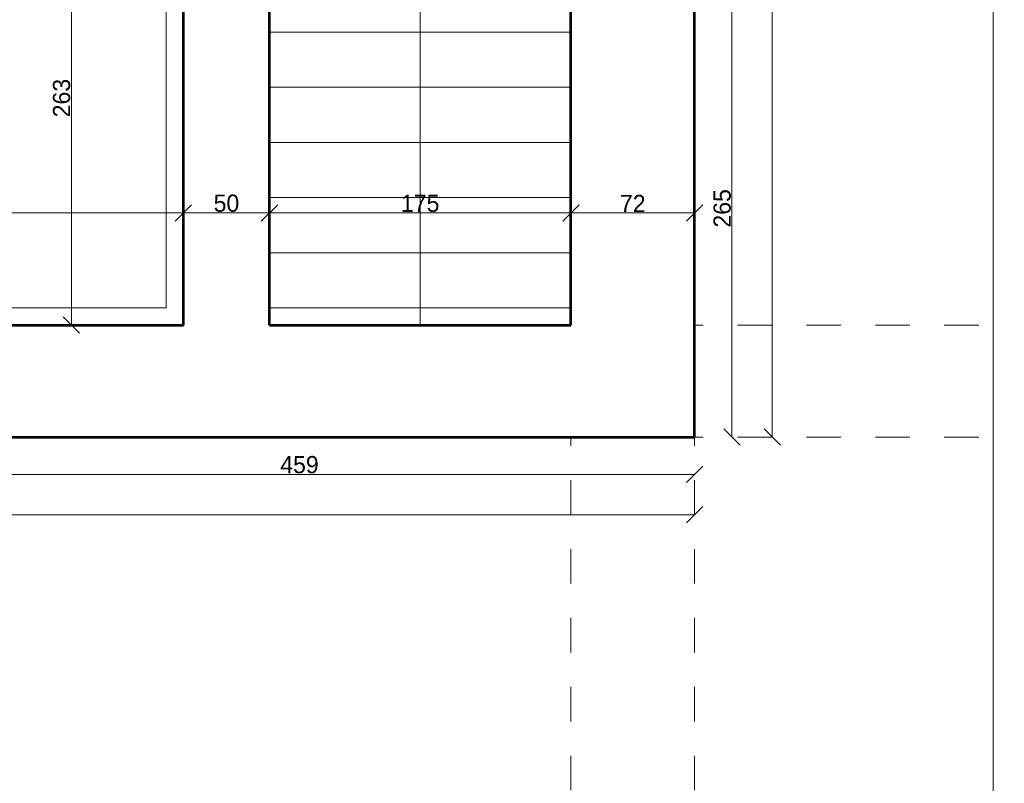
# Model space of a CAD drawing. Header units: inches. Extents: x -21887 to 84279, y -131485 to 67836.
# Tile 131 of 256: x 60930 to 66647, y -36119 to -31687. Entities that reach past the tile are written whole.
import ezdxf

# ---------------------------------------------------------------- set-up
doc = ezdxf.new("R2010")
doc.units = ezdxf.units.IN
doc.header["$MEASUREMENT"] = 0
doc.linetypes.add('Dashed', pattern=[400, 200, -200])
doc.layers.get('0').update_dxf_attribs({"lineweight": 13})
doc.layers.get('Defpoints').update_dxf_attribs({"lineweight": 13})
for name, color, linetype, lineweight in [('AI_MURY', 7, 'Continuous', 53), ('Dimensioning', 7, 'Continuous', 13), ('DRZWI', 7, 'Continuous', 13), ('PODCIAGI', 7, 'Continuous', 13), ('schodzy', 7, 'Continuous', 13)]:
    doc.layers.add(name, color=color, linetype=linetype, lineweight=lineweight)
doc.styles.add('GENERATED_STYLE_7', font='txt')
doc.styles.add('Style-Courier New', font='txt')
doc.dimstyles.new('Dimstyle_4', dxfattribs={"dimtxt": 100, "dimasz": 95, "dimexe": 0, "dimexo": 0, "dimgap": 0.09, "dimtad": 1, "dimdec": 0, "dimlfac": 0.1, "dimzin": 0, "dimdsep": 46, "dimlunit": 5, "dimtxsty": 'GENERATED_STYLE_7', "dimblk": 'ARROWHEAD_6', "dimcen": 0.09, "dimclrd": 161, "dimclre": 161, "dimclrt": 7, "dimadec": 0, "dimazin": 0, "dimtfac": 1, "dimtdec": 0, "dimtmove": 0, "dimatfit": 3, "dimfxl": 0, "dimtolj": 1, "dimtzin": 0, "dimarcsym": 0})
doc.dimstyles.new('Dimstyle_5', dxfattribs={"dimtxt": 100, "dimasz": 95, "dimexe": 0.18, "dimexo": 0, "dimgap": 0.09, "dimtad": 1, "dimtih": 1, "dimtoh": 1, "dimdec": 0, "dimlfac": 0.1, "dimzin": 0, "dimdsep": 46, "dimlunit": 5, "dimtxsty": 'GENERATED_STYLE_7', "dimblk": 'ARROWHEAD_6', "dimcen": 0.09, "dimclrd": 161, "dimclre": 161, "dimclrt": 7, "dimadec": 0, "dimazin": 0, "dimtfac": 1, "dimtdec": 0, "dimtmove": 0, "dimatfit": 3, "dimfxl": 0, "dimtolj": 1, "dimtzin": 0, "dimarcsym": 0})

# ---------------------------------------------------------------- blocks, each defined once
blk = doc.blocks.new('ARROWHEAD_6')
at = {"color": 0, "linetype": 'Continuous'}
for p, q in [((0, 0), (-1, 0)), ((-0.5, -0.5), (0.5, 0.5))]:
    blk.add_line(p, q, dxfattribs=at)
blk = doc.blocks.new('*U996')
at = {"layer": 'Defpoints', "color": 0, "linetype": 'Continuous'}
for p in [(64848.4, -33729.1), (60260.5, -33944.4), (64848.4, -34326.1)]:
    blk.add_point(p, dxfattribs=at)
at = {"layer": 'Dimensioning', "color": 161, "linetype": 'Continuous', "lineweight": -2}
for p, q in [((60260.5, -34326), (60260.5, -34326.3)), ((60355.5, -34326.1), (64753.4, -34326.1)), ((64848.4, -34326), (64848.4, -34326.3))]:
    blk.add_line(p, q, dxfattribs=at)
at = {"layer": 'Dimensioning', "color": 161, "linetype": 'Continuous', "lineweight": -2, "xscale": 95, "yscale": 95, "zscale": 95, "rotation": 180}
blk.add_blockref('ARROWHEAD_6', (60260.5, -34326.1), dxfattribs=at)
at = {"layer": 'Dimensioning', "color": 161, "linetype": 'Continuous', "lineweight": -2, "xscale": 95, "yscale": 95, "zscale": 95}
blk.add_blockref('ARROWHEAD_6', (64848.4, -34326.1), dxfattribs=at)
at = {"layer": 'Dimensioning', "color": 7, "linetype": 'Continuous', "insert": (62554.5, -34269.9), "char_height": 100, "attachment_point": 5, "style": 'GENERATED_STYLE_7'}
blk.add_mtext('459', dxfattribs=at)
blk = doc.blocks.new('*D1865')
at = {"layer": 'Defpoints'}
for p in [(64848.4, -33729.1), (60260.5, -33944.4), (62554.5, -34326.1), (64848.4, -34326.1)]:
    blk.add_point(p, dxfattribs=at)
at = {"layer": 'Dimensioning', "color": 161, "linetype": 'Continuous'}
blk.add_blockref('*U996', (0, 0), dxfattribs=at)
blk = doc.blocks.new('*U324')
at = {"layer": 'Defpoints', "color": 0, "linetype": 'Continuous'}
for p in [(66582.8, -14909.3), (67300.5, -14909.3), (67300.5, -36559.3)]:
    blk.add_point(p, dxfattribs=at)
at = {"layer": 'Dimensioning', "color": 161, "linetype": 'Continuous', "lineweight": -2}
for p, q in [((66583, -14909.3), (66582.8, -14909.3)), ((66582.8, -36464.3), (66582.8, -15004.3)), ((66583, -36559.3), (66582.8, -36559.3))]:
    blk.add_line(p, q, dxfattribs=at)
at = {"layer": 'Dimensioning', "color": 161, "linetype": 'Continuous', "lineweight": -2, "xscale": 95, "yscale": 95, "zscale": 95}
for p, rotation in [((66582.8, -14909.3), 90), ((66582.8, -36559.3), 270)]:
    blk.add_blockref('ARROWHEAD_6', p, dxfattribs=dict(at, rotation=rotation))
at = {"layer": 'Dimensioning', "color": 7, "linetype": 'Continuous', "insert": (66526.5, -25734.3), "char_height": 100, "attachment_point": 5, "rotation": 90, "style": 'GENERATED_STYLE_7'}
blk.add_mtext('2165', dxfattribs=at)
blk = doc.blocks.new('*D2265')
at = {"layer": 'Defpoints'}
for p in [(66582.8, -14909.3), (67300.5, -14909.3), (66582.8, -25734.3), (67300.5, -36559.3)]:
    blk.add_point(p, dxfattribs=at)
at = {"layer": 'Dimensioning', "color": 161, "linetype": 'Continuous'}
blk.add_blockref('*U324', (0, 0), dxfattribs=at)
blk = doc.blocks.new('*U1229')
at = {"layer": 'Defpoints', "color": 0, "linetype": 'Continuous'}
for p in [(56480.5, -34109.3), (64848.4, -34109.3), (64848.4, -34560.1)]:
    blk.add_point(p, dxfattribs=at)
at = {"layer": 'Dimensioning', "color": 161, "linetype": 'Continuous', "lineweight": -2}
for p, q in [((56480.5, -34559.9), (56480.5, -34560.3)), ((56575.5, -34560.1), (64753.4, -34560.1)), ((64848.4, -34559.9), (64848.4, -34560.3))]:
    blk.add_line(p, q, dxfattribs=at)
at = {"layer": 'Dimensioning', "color": 161, "linetype": 'Continuous', "lineweight": -2, "xscale": 95, "yscale": 95, "zscale": 95, "rotation": 180}
blk.add_blockref('ARROWHEAD_6', (56480.5, -34560.1), dxfattribs=at)
at = {"layer": 'Dimensioning', "color": 161, "linetype": 'Continuous', "lineweight": -2, "xscale": 95, "yscale": 95, "zscale": 95}
blk.add_blockref('ARROWHEAD_6', (64848.4, -34560.1), dxfattribs=at)
at = {"layer": 'Dimensioning', "color": 7, "linetype": 'Continuous', "insert": (60664.5, -34503.8), "char_height": 100, "attachment_point": 5, "style": 'GENERATED_STYLE_7'}
blk.add_mtext('837', dxfattribs=at)
blk = doc.blocks.new('*D2361')
at = {"layer": 'Defpoints'}
for p in [(56480.5, -34109.3), (64848.4, -34109.3), (60664.5, -34560.1), (64848.4, -34560.1)]:
    blk.add_point(p, dxfattribs=at)
at = {"layer": 'Dimensioning', "color": 161, "linetype": 'Continuous'}
blk.add_blockref('*U1229', (0, 0), dxfattribs=at)
blk = doc.blocks.new('*U369')
at = {"layer": 'Defpoints', "color": 0, "linetype": 'Continuous'}
for p in [(64848.4, -17509.3), (65299.2, -17509.3), (64848.4, -34109.3)]:
    blk.add_point(p, dxfattribs=at)
at = {"layer": 'Dimensioning', "color": 161, "linetype": 'Continuous', "lineweight": -2}
for p, q in [((65299, -17509.3), (65299.2, -17509.3)), ((65299.2, -34014.3), (65299.2, -17604.3)), ((65299, -34109.3), (65299.2, -34109.3))]:
    blk.add_line(p, q, dxfattribs=at)
at = {"layer": 'Dimensioning', "color": 161, "linetype": 'Continuous', "lineweight": -2, "xscale": 95, "yscale": 95, "zscale": 95}
for p, rotation in [((65299.2, -17509.3), 90), ((65299.2, -34109.3), 270)]:
    blk.add_blockref('ARROWHEAD_6', p, dxfattribs=dict(at, rotation=rotation))
at = {"layer": 'Dimensioning', "color": 7, "linetype": 'Continuous', "insert": (65242.9, -25809.3), "char_height": 100, "attachment_point": 5, "rotation": 90, "style": 'GENERATED_STYLE_7'}
blk.add_mtext('1660', dxfattribs=at)
blk = doc.blocks.new('*D2362')
at = {"layer": 'Defpoints'}
for p in [(64848.4, -17509.3), (65299.2, -17509.3), (65299.2, -25809.3), (64848.4, -34109.3)]:
    blk.add_point(p, dxfattribs=at)
at = {"layer": 'Dimensioning', "color": 161, "linetype": 'Continuous'}
blk.add_blockref('*U369', (0, 0), dxfattribs=at)
blk = doc.blocks.new('*U1243')
at = {"layer": 'Defpoints', "color": 0, "linetype": 'Continuous'}
for p in [(61880.5, -32808.7), (61880.5, -33459.3), (59510.5, -33624.3)]:
    blk.add_point(p, dxfattribs=at)
at = {"layer": 'Dimensioning', "color": 161, "linetype": 'Continuous', "lineweight": -2}
for p, q in [((59510.5, -32808.9), (59510.5, -32808.5)), ((59605.5, -32808.7), (61785.5, -32808.7)), ((61880.5, -32808.9), (61880.5, -32808.5))]:
    blk.add_line(p, q, dxfattribs=at)
at = {"layer": 'Dimensioning', "color": 161, "linetype": 'Continuous', "lineweight": -2, "xscale": 95, "yscale": 95, "zscale": 95, "rotation": 180}
blk.add_blockref('ARROWHEAD_6', (59510.5, -32808.7), dxfattribs=at)
at = {"layer": 'Dimensioning', "color": 161, "linetype": 'Continuous', "lineweight": -2, "xscale": 95, "yscale": 95, "zscale": 95}
blk.add_blockref('ARROWHEAD_6', (61880.5, -32808.7), dxfattribs=at)
at = {"layer": 'Dimensioning', "color": 7, "linetype": 'Continuous', "insert": (60695.5, -32752.4), "char_height": 100, "attachment_point": 5, "style": 'GENERATED_STYLE_7'}
blk.add_mtext('237', dxfattribs=at)
blk = doc.blocks.new('*D2376')
at = {"layer": 'Defpoints'}
for p in [(60695.5, -32808.7), (61880.5, -32808.7), (61880.5, -33459.3), (59510.5, -33624.3)]:
    blk.add_point(p, dxfattribs=at)
at = {"layer": 'Dimensioning', "color": 161, "linetype": 'Continuous'}
blk.add_blockref('*U1243', (0, 0), dxfattribs=at)
blk = doc.blocks.new('*U1244')
at = {"layer": 'Defpoints', "color": 0, "linetype": 'Continuous'}
for p in [(62380.5, -32808.7), (61880.5, -33459.3), (62380.5, -33459.3)]:
    blk.add_point(p, dxfattribs=at)
at = {"layer": 'Dimensioning', "color": 161, "linetype": 'Continuous', "lineweight": -2}
for p, q in [((61880.5, -32808.9), (61880.5, -32808.5)), ((61975.5, -32808.7), (62285.5, -32808.7)), ((62380.5, -32808.9), (62380.5, -32808.5))]:
    blk.add_line(p, q, dxfattribs=at)
at = {"layer": 'Dimensioning', "color": 161, "linetype": 'Continuous', "lineweight": -2, "xscale": 95, "yscale": 95, "zscale": 95, "rotation": 180}
blk.add_blockref('ARROWHEAD_6', (61880.5, -32808.7), dxfattribs=at)
at = {"layer": 'Dimensioning', "color": 161, "linetype": 'Continuous', "lineweight": -2, "xscale": 95, "yscale": 95, "zscale": 95}
blk.add_blockref('ARROWHEAD_6', (62380.5, -32808.7), dxfattribs=at)
at = {"layer": 'Dimensioning', "color": 7, "linetype": 'Continuous', "insert": (62130.5, -32752.4), "char_height": 100, "attachment_point": 5, "style": 'GENERATED_STYLE_7'}
blk.add_mtext('50', dxfattribs=at)
blk = doc.blocks.new('*D2377')
at = {"layer": 'Defpoints'}
for p in [(62130.5, -32808.7), (62380.5, -32808.7), (61880.5, -33459.3), (62380.5, -33459.3)]:
    blk.add_point(p, dxfattribs=at)
at = {"layer": 'Dimensioning', "color": 161, "linetype": 'Continuous'}
blk.add_blockref('*U1244', (0, 0), dxfattribs=at)
blk = doc.blocks.new('*U1245')
at = {"layer": 'Defpoints', "color": 0, "linetype": 'Continuous'}
for p in [(64130.5, -32808.7), (62380.5, -33459.3), (64130.5, -33459.3)]:
    blk.add_point(p, dxfattribs=at)
at = {"layer": 'Dimensioning', "color": 161, "linetype": 'Continuous', "lineweight": -2}
for p, q in [((62380.5, -32808.9), (62380.5, -32808.5)), ((62475.5, -32808.7), (64035.5, -32808.7)), ((64130.5, -32808.9), (64130.5, -32808.5))]:
    blk.add_line(p, q, dxfattribs=at)
at = {"layer": 'Dimensioning', "color": 161, "linetype": 'Continuous', "lineweight": -2, "xscale": 95, "yscale": 95, "zscale": 95, "rotation": 180}
blk.add_blockref('ARROWHEAD_6', (62380.5, -32808.7), dxfattribs=at)
at = {"layer": 'Dimensioning', "color": 161, "linetype": 'Continuous', "lineweight": -2, "xscale": 95, "yscale": 95, "zscale": 95}
blk.add_blockref('ARROWHEAD_6', (64130.5, -32808.7), dxfattribs=at)
at = {"layer": 'Dimensioning', "color": 7, "linetype": 'Continuous', "insert": (63255.5, -32753), "char_height": 100, "attachment_point": 5, "style": 'GENERATED_STYLE_7'}
blk.add_mtext('175', dxfattribs=at)
blk = doc.blocks.new('*D2378')
at = {"layer": 'Defpoints'}
for p in [(63255.5, -32808.7), (64130.5, -32808.7), (62380.5, -33459.3), (64130.5, -33459.3)]:
    blk.add_point(p, dxfattribs=at)
at = {"layer": 'Dimensioning', "color": 161, "linetype": 'Continuous'}
blk.add_blockref('*U1245', (0, 0), dxfattribs=at)
blk = doc.blocks.new('*U1246')
at = {"layer": 'Defpoints', "color": 0, "linetype": 'Continuous'}
for p in [(64848.4, -32808.7), (64130.5, -33459.3), (64848.4, -34109.3)]:
    blk.add_point(p, dxfattribs=at)
at = {"layer": 'Dimensioning', "color": 161, "linetype": 'Continuous', "lineweight": -2}
for p, q in [((64130.5, -32808.9), (64130.5, -32808.5)), ((64225.5, -32808.7), (64753.4, -32808.7)), ((64848.4, -32808.9), (64848.4, -32808.5))]:
    blk.add_line(p, q, dxfattribs=at)
at = {"layer": 'Dimensioning', "color": 161, "linetype": 'Continuous', "lineweight": -2, "xscale": 95, "yscale": 95, "zscale": 95, "rotation": 180}
blk.add_blockref('ARROWHEAD_6', (64130.5, -32808.7), dxfattribs=at)
at = {"layer": 'Dimensioning', "color": 161, "linetype": 'Continuous', "lineweight": -2, "xscale": 95, "yscale": 95, "zscale": 95}
blk.add_blockref('ARROWHEAD_6', (64848.4, -32808.7), dxfattribs=at)
at = {"layer": 'Dimensioning', "color": 7, "linetype": 'Continuous', "insert": (64489.5, -32753.6), "char_height": 100, "attachment_point": 5, "style": 'GENERATED_STYLE_7'}
blk.add_mtext('72', dxfattribs=at)
blk = doc.blocks.new('*D2379')
at = {"layer": 'Defpoints'}
for p in [(64489.5, -32808.7), (64848.4, -32808.7), (64130.5, -33459.3), (64848.4, -34109.3)]:
    blk.add_point(p, dxfattribs=at)
at = {"layer": 'Dimensioning', "color": 161, "linetype": 'Continuous'}
blk.add_blockref('*U1246', (0, 0), dxfattribs=at)
blk = doc.blocks.new('*U370')
at = {"layer": 'Defpoints', "color": 0, "linetype": 'Continuous'}
for p in [(61230, -30824.3), (62070.5, -30824.3), (61880.5, -33459.3)]:
    blk.add_point(p, dxfattribs=at)
at = {"layer": 'Dimensioning', "color": 161, "linetype": 'Continuous', "lineweight": -2}
for p, q in [((61230.1, -30824.3), (61230, -30824.3)), ((61230, -33364.3), (61230, -30919.3)), ((61230.1, -33459.3), (61230, -33459.3))]:
    blk.add_line(p, q, dxfattribs=at)
at = {"layer": 'Dimensioning', "color": 161, "linetype": 'Continuous', "lineweight": -2, "xscale": 95, "yscale": 95, "zscale": 95}
for p, rotation in [((61230, -30824.3), 90), ((61230, -33459.3), 270)]:
    blk.add_blockref('ARROWHEAD_6', p, dxfattribs=dict(at, rotation=rotation))
at = {"layer": 'Dimensioning', "color": 7, "linetype": 'Continuous', "insert": (61173.7, -32141.8), "char_height": 100, "attachment_point": 5, "rotation": 90, "style": 'GENERATED_STYLE_7'}
blk.add_mtext('263', dxfattribs=at)
blk = doc.blocks.new('*D2380')
at = {"layer": 'Defpoints'}
for p in [(61230, -30824.3), (62070.5, -30824.3), (61230, -32141.8), (61880.5, -33459.3)]:
    blk.add_point(p, dxfattribs=at)
at = {"layer": 'Dimensioning', "color": 161, "linetype": 'Continuous'}
blk.add_blockref('*U370', (0, 0), dxfattribs=at)
blk = doc.blocks.new('*U1252')
at = {"layer": 'Defpoints', "color": 0, "linetype": 'Continuous'}
for p in [(64130.5, -32808.7), (64130.5, -33459.3), (64848.4, -34109.3)]:
    blk.add_point(p, dxfattribs=at)
at = {"layer": 'Dimensioning', "color": 161, "linetype": 'Continuous', "lineweight": -2}
for p, q in [((64130.5, -32808.9), (64130.5, -32808.5)), ((64753.4, -32808.7), (64225.5, -32808.7)), ((64848.4, -32808.9), (64848.4, -32808.5))]:
    blk.add_line(p, q, dxfattribs=at)
at = {"layer": 'Dimensioning', "color": 161, "linetype": 'Continuous', "lineweight": -2, "xscale": 95, "yscale": 95, "zscale": 95, "rotation": 180}
blk.add_blockref('ARROWHEAD_6', (64130.5, -32808.7), dxfattribs=at)
at = {"layer": 'Dimensioning', "color": 161, "linetype": 'Continuous', "lineweight": -2, "xscale": 95, "yscale": 95, "zscale": 95}
blk.add_blockref('ARROWHEAD_6', (64848.4, -32808.7), dxfattribs=at)
at = {"layer": 'Dimensioning', "color": 7, "linetype": 'Continuous', "insert": (64489.5, -32753.6), "char_height": 100, "attachment_point": 5, "style": 'GENERATED_STYLE_7'}
blk.add_mtext('72', dxfattribs=at)
blk = doc.blocks.new('*D2389')
at = {"layer": 'Defpoints'}
for p in [(64130.5, -32808.7), (64489.5, -32808.7), (64130.5, -33459.3), (64848.4, -34109.3)]:
    blk.add_point(p, dxfattribs=at)
at = {"layer": 'Dimensioning', "color": 161, "linetype": 'Continuous'}
blk.add_blockref('*U1252', (0, 0), dxfattribs=at)
blk = doc.blocks.new('*U1253')
at = {"layer": 'Defpoints', "color": 0, "linetype": 'Continuous'}
for p in [(62380.5, -32808.7), (62380.5, -33459.3), (64130.5, -33459.3)]:
    blk.add_point(p, dxfattribs=at)
at = {"layer": 'Dimensioning', "color": 161, "linetype": 'Continuous', "lineweight": -2}
for p, q in [((62380.5, -32808.9), (62380.5, -32808.5)), ((64035.5, -32808.7), (62475.5, -32808.7)), ((64130.5, -32808.9), (64130.5, -32808.5))]:
    blk.add_line(p, q, dxfattribs=at)
at = {"layer": 'Dimensioning', "color": 161, "linetype": 'Continuous', "lineweight": -2, "xscale": 95, "yscale": 95, "zscale": 95, "rotation": 180}
blk.add_blockref('ARROWHEAD_6', (62380.5, -32808.7), dxfattribs=at)
at = {"layer": 'Dimensioning', "color": 161, "linetype": 'Continuous', "lineweight": -2, "xscale": 95, "yscale": 95, "zscale": 95}
blk.add_blockref('ARROWHEAD_6', (64130.5, -32808.7), dxfattribs=at)
at = {"layer": 'Dimensioning', "color": 7, "linetype": 'Continuous', "insert": (63255.5, -32753), "char_height": 100, "attachment_point": 5, "style": 'GENERATED_STYLE_7'}
blk.add_mtext('175', dxfattribs=at)
blk = doc.blocks.new('*D2390')
at = {"layer": 'Defpoints'}
for p in [(62380.5, -32808.7), (63255.5, -32808.7), (62380.5, -33459.3), (64130.5, -33459.3)]:
    blk.add_point(p, dxfattribs=at)
at = {"layer": 'Dimensioning', "color": 161, "linetype": 'Continuous'}
blk.add_blockref('*U1253', (0, 0), dxfattribs=at)
blk = doc.blocks.new('*U1254')
at = {"layer": 'Defpoints', "color": 0, "linetype": 'Continuous'}
for p in [(61880.5, -32808.7), (61880.5, -33459.3), (62380.5, -33459.3)]:
    blk.add_point(p, dxfattribs=at)
at = {"layer": 'Dimensioning', "color": 161, "linetype": 'Continuous', "lineweight": -2}
for p, q in [((61880.5, -32808.9), (61880.5, -32808.5)), ((62285.5, -32808.7), (61975.5, -32808.7)), ((62380.5, -32808.9), (62380.5, -32808.5))]:
    blk.add_line(p, q, dxfattribs=at)
at = {"layer": 'Dimensioning', "color": 161, "linetype": 'Continuous', "lineweight": -2, "xscale": 95, "yscale": 95, "zscale": 95, "rotation": 180}
blk.add_blockref('ARROWHEAD_6', (61880.5, -32808.7), dxfattribs=at)
at = {"layer": 'Dimensioning', "color": 161, "linetype": 'Continuous', "lineweight": -2, "xscale": 95, "yscale": 95, "zscale": 95}
blk.add_blockref('ARROWHEAD_6', (62380.5, -32808.7), dxfattribs=at)
at = {"layer": 'Dimensioning', "color": 7, "linetype": 'Continuous', "insert": (62130.5, -32752.4), "char_height": 100, "attachment_point": 5, "style": 'GENERATED_STYLE_7'}
blk.add_mtext('50', dxfattribs=at)
blk = doc.blocks.new('*D2391')
at = {"layer": 'Defpoints'}
for p in [(61880.5, -32808.7), (62130.5, -32808.7), (61880.5, -33459.3), (62380.5, -33459.3)]:
    blk.add_point(p, dxfattribs=at)
at = {"layer": 'Dimensioning', "color": 161, "linetype": 'Continuous'}
blk.add_blockref('*U1254', (0, 0), dxfattribs=at)
blk = doc.blocks.new('*U1255')
at = {"layer": 'Defpoints', "color": 0, "linetype": 'Continuous'}
for p in [(59510.5, -32808.7), (61880.5, -33459.3), (59510.5, -33624.3)]:
    blk.add_point(p, dxfattribs=at)
at = {"layer": 'Dimensioning', "color": 161, "linetype": 'Continuous', "lineweight": -2}
for p, q in [((59510.5, -32808.9), (59510.5, -32808.5)), ((61785.5, -32808.7), (59605.5, -32808.7)), ((61880.5, -32808.9), (61880.5, -32808.5))]:
    blk.add_line(p, q, dxfattribs=at)
at = {"layer": 'Dimensioning', "color": 161, "linetype": 'Continuous', "lineweight": -2, "xscale": 95, "yscale": 95, "zscale": 95, "rotation": 180}
blk.add_blockref('ARROWHEAD_6', (59510.5, -32808.7), dxfattribs=at)
at = {"layer": 'Dimensioning', "color": 161, "linetype": 'Continuous', "lineweight": -2, "xscale": 95, "yscale": 95, "zscale": 95}
blk.add_blockref('ARROWHEAD_6', (61880.5, -32808.7), dxfattribs=at)
at = {"layer": 'Dimensioning', "color": 7, "linetype": 'Continuous', "insert": (60695.5, -32752.4), "char_height": 100, "attachment_point": 5, "style": 'GENERATED_STYLE_7'}
blk.add_mtext('237', dxfattribs=at)
blk = doc.blocks.new('*D2392')
at = {"layer": 'Defpoints'}
for p in [(59510.5, -32808.7), (60695.5, -32808.7), (61880.5, -33459.3), (59510.5, -33624.3)]:
    blk.add_point(p, dxfattribs=at)
at = {"layer": 'Dimensioning', "color": 161, "linetype": 'Continuous'}
blk.add_blockref('*U1255', (0, 0), dxfattribs=at)
blk = doc.blocks.new('*U374')
at = {"layer": 'Defpoints', "color": 0, "linetype": 'Continuous'}
for p in [(-3768.9, -30824.3), (62070.5, -30824.3), (61880.5, -33459.3)]:
    blk.add_point(p, dxfattribs=at)
at = {"layer": 'Dimensioning', "color": 161, "linetype": 'Continuous', "lineweight": -2}
for p, q in [((-3768.7, -30824.3), (-3768.9, -30824.3)), ((-3768.9, -33364.3), (-3768.9, -30919.3)), ((-3768.7, -33459.3), (-3768.9, -33459.3))]:
    blk.add_line(p, q, dxfattribs=at)
at = {"layer": 'Dimensioning', "color": 161, "linetype": 'Continuous', "lineweight": -2, "xscale": 95, "yscale": 95, "zscale": 95}
for p, rotation in [((-3768.9, -30824.3), 90), ((-3768.9, -33459.3), 270)]:
    blk.add_blockref('ARROWHEAD_6', p, dxfattribs=dict(at, rotation=rotation))
at = {"layer": 'Dimensioning', "color": 7, "linetype": 'Continuous', "insert": (-3825.2, -32141.8), "char_height": 100, "attachment_point": 5, "rotation": 90, "style": 'GENERATED_STYLE_7'}
blk.add_mtext('263', dxfattribs=at)
blk = doc.blocks.new('*D2394')
at = {"layer": 'Defpoints'}
for p in [(-3768.9, -30824.3), (62070.5, -30824.3), (-3768.9, -32141.8), (61880.5, -33459.3)]:
    blk.add_point(p, dxfattribs=at)
at = {"layer": 'Dimensioning', "color": 161, "linetype": 'Continuous'}
blk.add_blockref('*U374', (0, 0), dxfattribs=at)
blk = doc.blocks.new('*U1262')
at = {"layer": 'Defpoints', "color": 0, "linetype": 'Continuous'}
for p in [(64130.5, -32808.7), (64130.5, -33459.3), (64848.4, -34109.3)]:
    blk.add_point(p, dxfattribs=at)
at = {"layer": 'Dimensioning', "color": 161, "linetype": 'Continuous', "lineweight": -2}
for p, q in [((64130.5, -32808.9), (64130.5, -32808.5)), ((64753.4, -32808.7), (64225.5, -32808.7)), ((64848.4, -32808.9), (64848.4, -32808.5))]:
    blk.add_line(p, q, dxfattribs=at)
at = {"layer": 'Dimensioning', "color": 161, "linetype": 'Continuous', "lineweight": -2, "xscale": 95, "yscale": 95, "zscale": 95, "rotation": 180}
blk.add_blockref('ARROWHEAD_6', (64130.5, -32808.7), dxfattribs=at)
at = {"layer": 'Dimensioning', "color": 161, "linetype": 'Continuous', "lineweight": -2, "xscale": 95, "yscale": 95, "zscale": 95}
blk.add_blockref('ARROWHEAD_6', (64848.4, -32808.7), dxfattribs=at)
at = {"layer": 'Dimensioning', "color": 7, "linetype": 'Continuous', "insert": (64489.5, -32753.6), "char_height": 100, "attachment_point": 5, "style": 'GENERATED_STYLE_7'}
blk.add_mtext('72', dxfattribs=at)
blk = doc.blocks.new('*D2403')
at = {"layer": 'Defpoints'}
for p in [(64130.5, -32808.7), (64489.5, -32808.7), (64130.5, -33459.3), (64848.4, -34109.3)]:
    blk.add_point(p, dxfattribs=at)
at = {"layer": 'Dimensioning', "color": 161, "linetype": 'Continuous'}
blk.add_blockref('*U1262', (0, 0), dxfattribs=at)
blk = doc.blocks.new('*U1263')
at = {"layer": 'Defpoints', "color": 0, "linetype": 'Continuous'}
for p in [(62380.5, -32808.7), (62380.5, -33459.3), (64130.5, -33459.3)]:
    blk.add_point(p, dxfattribs=at)
at = {"layer": 'Dimensioning', "color": 161, "linetype": 'Continuous', "lineweight": -2}
for p, q in [((62380.5, -32808.9), (62380.5, -32808.5)), ((64035.5, -32808.7), (62475.5, -32808.7)), ((64130.5, -32808.9), (64130.5, -32808.5))]:
    blk.add_line(p, q, dxfattribs=at)
at = {"layer": 'Dimensioning', "color": 161, "linetype": 'Continuous', "lineweight": -2, "xscale": 95, "yscale": 95, "zscale": 95, "rotation": 180}
blk.add_blockref('ARROWHEAD_6', (62380.5, -32808.7), dxfattribs=at)
at = {"layer": 'Dimensioning', "color": 161, "linetype": 'Continuous', "lineweight": -2, "xscale": 95, "yscale": 95, "zscale": 95}
blk.add_blockref('ARROWHEAD_6', (64130.5, -32808.7), dxfattribs=at)
at = {"layer": 'Dimensioning', "color": 7, "linetype": 'Continuous', "insert": (63255.5, -32753), "char_height": 100, "attachment_point": 5, "style": 'GENERATED_STYLE_7'}
blk.add_mtext('175', dxfattribs=at)
blk = doc.blocks.new('*D2404')
at = {"layer": 'Defpoints'}
for p in [(62380.5, -32808.7), (63255.5, -32808.7), (62380.5, -33459.3), (64130.5, -33459.3)]:
    blk.add_point(p, dxfattribs=at)
at = {"layer": 'Dimensioning', "color": 161, "linetype": 'Continuous'}
blk.add_blockref('*U1263', (0, 0), dxfattribs=at)
blk = doc.blocks.new('*U1264')
at = {"layer": 'Defpoints', "color": 0, "linetype": 'Continuous'}
for p in [(61880.5, -32808.7), (61880.5, -33459.3), (62380.5, -33459.3)]:
    blk.add_point(p, dxfattribs=at)
at = {"layer": 'Dimensioning', "color": 161, "linetype": 'Continuous', "lineweight": -2}
for p, q in [((61880.5, -32808.9), (61880.5, -32808.5)), ((62285.5, -32808.7), (61975.5, -32808.7)), ((62380.5, -32808.9), (62380.5, -32808.5))]:
    blk.add_line(p, q, dxfattribs=at)
at = {"layer": 'Dimensioning', "color": 161, "linetype": 'Continuous', "lineweight": -2, "xscale": 95, "yscale": 95, "zscale": 95, "rotation": 180}
blk.add_blockref('ARROWHEAD_6', (61880.5, -32808.7), dxfattribs=at)
at = {"layer": 'Dimensioning', "color": 161, "linetype": 'Continuous', "lineweight": -2, "xscale": 95, "yscale": 95, "zscale": 95}
blk.add_blockref('ARROWHEAD_6', (62380.5, -32808.7), dxfattribs=at)
at = {"layer": 'Dimensioning', "color": 7, "linetype": 'Continuous', "insert": (62130.5, -32752.4), "char_height": 100, "attachment_point": 5, "style": 'GENERATED_STYLE_7'}
blk.add_mtext('50', dxfattribs=at)
blk = doc.blocks.new('*D2405')
at = {"layer": 'Defpoints'}
for p in [(61880.5, -32808.7), (62130.5, -32808.7), (61880.5, -33459.3), (62380.5, -33459.3)]:
    blk.add_point(p, dxfattribs=at)
at = {"layer": 'Dimensioning', "color": 161, "linetype": 'Continuous'}
blk.add_blockref('*U1264', (0, 0), dxfattribs=at)
blk = doc.blocks.new('*U1265')
at = {"layer": 'Defpoints', "color": 0, "linetype": 'Continuous'}
for p in [(59510.5, -32808.7), (61880.5, -33459.3), (59510.5, -33624.3)]:
    blk.add_point(p, dxfattribs=at)
at = {"layer": 'Dimensioning', "color": 161, "linetype": 'Continuous', "lineweight": -2}
for p, q in [((59510.5, -32808.9), (59510.5, -32808.5)), ((61785.5, -32808.7), (59605.5, -32808.7)), ((61880.5, -32808.9), (61880.5, -32808.5))]:
    blk.add_line(p, q, dxfattribs=at)
at = {"layer": 'Dimensioning', "color": 161, "linetype": 'Continuous', "lineweight": -2, "xscale": 95, "yscale": 95, "zscale": 95, "rotation": 180}
blk.add_blockref('ARROWHEAD_6', (59510.5, -32808.7), dxfattribs=at)
at = {"layer": 'Dimensioning', "color": 161, "linetype": 'Continuous', "lineweight": -2, "xscale": 95, "yscale": 95, "zscale": 95}
blk.add_blockref('ARROWHEAD_6', (61880.5, -32808.7), dxfattribs=at)
at = {"layer": 'Dimensioning', "color": 7, "linetype": 'Continuous', "insert": (60695.5, -32752.4), "char_height": 100, "attachment_point": 5, "style": 'GENERATED_STYLE_7'}
blk.add_mtext('237', dxfattribs=at)
blk = doc.blocks.new('*D2406')
at = {"layer": 'Defpoints'}
for p in [(59510.5, -32808.7), (60695.5, -32808.7), (61880.5, -33459.3), (59510.5, -33624.3)]:
    blk.add_point(p, dxfattribs=at)
at = {"layer": 'Dimensioning', "color": 161, "linetype": 'Continuous'}
blk.add_blockref('*U1265', (0, 0), dxfattribs=at)
blk = doc.blocks.new('*U1273')
at = {"layer": 'Defpoints', "color": 0, "linetype": 'Continuous'}
for p in [(61880.5, -32808.7), (61880.5, -33459.3), (59510.5, -33624.3)]:
    blk.add_point(p, dxfattribs=at)
at = {"layer": 'Dimensioning', "color": 161, "linetype": 'Continuous', "lineweight": -2}
for p, q in [((59510.5, -32808.9), (59510.5, -32808.5)), ((59605.5, -32808.7), (61785.5, -32808.7)), ((61880.5, -32808.9), (61880.5, -32808.5))]:
    blk.add_line(p, q, dxfattribs=at)
at = {"layer": 'Dimensioning', "color": 161, "linetype": 'Continuous', "lineweight": -2, "xscale": 95, "yscale": 95, "zscale": 95, "rotation": 180}
blk.add_blockref('ARROWHEAD_6', (59510.5, -32808.7), dxfattribs=at)
at = {"layer": 'Dimensioning', "color": 161, "linetype": 'Continuous', "lineweight": -2, "xscale": 95, "yscale": 95, "zscale": 95}
blk.add_blockref('ARROWHEAD_6', (61880.5, -32808.7), dxfattribs=at)
at = {"layer": 'Dimensioning', "color": 7, "linetype": 'Continuous', "insert": (60695.5, -32752.4), "char_height": 100, "attachment_point": 5, "style": 'GENERATED_STYLE_7'}
blk.add_mtext('237', dxfattribs=at)
blk = doc.blocks.new('*D2414')
at = {"layer": 'Defpoints'}
for p in [(60695.5, -32808.7), (61880.5, -32808.7), (61880.5, -33459.3), (59510.5, -33624.3)]:
    blk.add_point(p, dxfattribs=at)
at = {"layer": 'Dimensioning', "color": 161, "linetype": 'Continuous'}
blk.add_blockref('*U1273', (0, 0), dxfattribs=at)
blk = doc.blocks.new('*U1274')
at = {"layer": 'Defpoints', "color": 0, "linetype": 'Continuous'}
for p in [(62380.5, -32808.7), (61880.5, -33459.3), (62380.5, -33459.3)]:
    blk.add_point(p, dxfattribs=at)
at = {"layer": 'Dimensioning', "color": 161, "linetype": 'Continuous', "lineweight": -2}
for p, q in [((61880.5, -32808.9), (61880.5, -32808.5)), ((61975.5, -32808.7), (62285.5, -32808.7)), ((62380.5, -32808.9), (62380.5, -32808.5))]:
    blk.add_line(p, q, dxfattribs=at)
at = {"layer": 'Dimensioning', "color": 161, "linetype": 'Continuous', "lineweight": -2, "xscale": 95, "yscale": 95, "zscale": 95, "rotation": 180}
blk.add_blockref('ARROWHEAD_6', (61880.5, -32808.7), dxfattribs=at)
at = {"layer": 'Dimensioning', "color": 161, "linetype": 'Continuous', "lineweight": -2, "xscale": 95, "yscale": 95, "zscale": 95}
blk.add_blockref('ARROWHEAD_6', (62380.5, -32808.7), dxfattribs=at)
at = {"layer": 'Dimensioning', "color": 7, "linetype": 'Continuous', "insert": (62130.5, -32752.4), "char_height": 100, "attachment_point": 5, "style": 'GENERATED_STYLE_7'}
blk.add_mtext('50', dxfattribs=at)
blk = doc.blocks.new('*D2415')
at = {"layer": 'Defpoints'}
for p in [(62130.5, -32808.7), (62380.5, -32808.7), (61880.5, -33459.3), (62380.5, -33459.3)]:
    blk.add_point(p, dxfattribs=at)
at = {"layer": 'Dimensioning', "color": 161, "linetype": 'Continuous'}
blk.add_blockref('*U1274', (0, 0), dxfattribs=at)
blk = doc.blocks.new('*U1275')
at = {"layer": 'Defpoints', "color": 0, "linetype": 'Continuous'}
for p in [(64130.5, -32808.7), (62380.5, -33459.3), (64130.5, -33459.3)]:
    blk.add_point(p, dxfattribs=at)
at = {"layer": 'Dimensioning', "color": 161, "linetype": 'Continuous', "lineweight": -2}
for p, q in [((62380.5, -32808.9), (62380.5, -32808.5)), ((62475.5, -32808.7), (64035.5, -32808.7)), ((64130.5, -32808.9), (64130.5, -32808.5))]:
    blk.add_line(p, q, dxfattribs=at)
at = {"layer": 'Dimensioning', "color": 161, "linetype": 'Continuous', "lineweight": -2, "xscale": 95, "yscale": 95, "zscale": 95, "rotation": 180}
blk.add_blockref('ARROWHEAD_6', (62380.5, -32808.7), dxfattribs=at)
at = {"layer": 'Dimensioning', "color": 161, "linetype": 'Continuous', "lineweight": -2, "xscale": 95, "yscale": 95, "zscale": 95}
blk.add_blockref('ARROWHEAD_6', (64130.5, -32808.7), dxfattribs=at)
at = {"layer": 'Dimensioning', "color": 7, "linetype": 'Continuous', "insert": (63255.5, -32753), "char_height": 100, "attachment_point": 5, "style": 'GENERATED_STYLE_7'}
blk.add_mtext('175', dxfattribs=at)
blk = doc.blocks.new('*D2416')
at = {"layer": 'Defpoints'}
for p in [(63255.5, -32808.7), (64130.5, -32808.7), (62380.5, -33459.3), (64130.5, -33459.3)]:
    blk.add_point(p, dxfattribs=at)
at = {"layer": 'Dimensioning', "color": 161, "linetype": 'Continuous'}
blk.add_blockref('*U1275', (0, 0), dxfattribs=at)
blk = doc.blocks.new('*U1276')
at = {"layer": 'Defpoints', "color": 0, "linetype": 'Continuous'}
for p in [(64848.4, -32808.7), (64130.5, -33459.3), (64848.4, -34109.3)]:
    blk.add_point(p, dxfattribs=at)
at = {"layer": 'Dimensioning', "color": 161, "linetype": 'Continuous', "lineweight": -2}
for p, q in [((64130.5, -32808.9), (64130.5, -32808.5)), ((64225.5, -32808.7), (64753.4, -32808.7)), ((64848.4, -32808.9), (64848.4, -32808.5))]:
    blk.add_line(p, q, dxfattribs=at)
at = {"layer": 'Dimensioning', "color": 161, "linetype": 'Continuous', "lineweight": -2, "xscale": 95, "yscale": 95, "zscale": 95, "rotation": 180}
blk.add_blockref('ARROWHEAD_6', (64130.5, -32808.7), dxfattribs=at)
at = {"layer": 'Dimensioning', "color": 161, "linetype": 'Continuous', "lineweight": -2, "xscale": 95, "yscale": 95, "zscale": 95}
blk.add_blockref('ARROWHEAD_6', (64848.4, -32808.7), dxfattribs=at)
at = {"layer": 'Dimensioning', "color": 7, "linetype": 'Continuous', "insert": (64489.5, -32753.6), "char_height": 100, "attachment_point": 5, "style": 'GENERATED_STYLE_7'}
blk.add_mtext('72', dxfattribs=at)
blk = doc.blocks.new('*D2417')
at = {"layer": 'Defpoints'}
for p in [(64489.5, -32808.7), (64848.4, -32808.7), (64130.5, -33459.3), (64848.4, -34109.3)]:
    blk.add_point(p, dxfattribs=at)
at = {"layer": 'Dimensioning', "color": 161, "linetype": 'Continuous'}
blk.add_blockref('*U1276', (0, 0), dxfattribs=at)
blk = doc.blocks.new('*U839')
at = {"layer": 'Defpoints', "color": 0, "linetype": 'Continuous'}
for p in [(64712, -31454.3), (65065.3, -31454.3), (64721.6, -34109.3)]:
    blk.add_point(p, dxfattribs=at)
at = {"layer": 'Dimensioning', "color": 161, "linetype": 'Continuous', "lineweight": -2}
for p, q in [((65065.1, -31454.3), (65065.3, -31454.3)), ((65065.3, -34014.3), (65065.3, -31549.3)), ((65065.1, -34109.3), (65065.3, -34109.3))]:
    blk.add_line(p, q, dxfattribs=at)
at = {"layer": 'Dimensioning', "color": 161, "linetype": 'Continuous', "lineweight": -2, "xscale": 95, "yscale": 95, "zscale": 95}
for p, rotation in [((65065.3, -31454.3), 90), ((65065.3, -34109.3), 270)]:
    blk.add_blockref('ARROWHEAD_6', p, dxfattribs=dict(at, rotation=rotation))
at = {"layer": 'Dimensioning', "color": 7, "linetype": 'Continuous', "insert": (65009, -32781.8), "char_height": 100, "attachment_point": 5, "rotation": 90, "style": 'GENERATED_STYLE_7'}
blk.add_mtext('265', dxfattribs=at)
blk = doc.blocks.new('*D3068')
at = {"layer": 'Defpoints'}
for p in [(64712, -31454.3), (65065.3, -31454.3), (65065.3, -32781.8), (64721.6, -34109.3)]:
    blk.add_point(p, dxfattribs=at)
at = {"layer": 'Dimensioning', "color": 161, "linetype": 'Continuous'}
blk.add_blockref('*U839', (0, 0), dxfattribs=at)

msp = doc.modelspace()

# ---------------------------------------------------------------- linework, layer by layer
at = {"layer": 'AI_MURY', "color": 7, "linetype": 'Continuous'}
for p, q in [((64130.5, -33459.3), (64130.5, -31391.8)), ((64848.4, -34109.3), (64848.4, -31454.3)), ((61880.5, -33459.3), (61880.5, -31511.8)), ((62380.5, -33459.3), (62380.5, -31574.3)), ((60198, -33459.3), (61880.5, -33459.3)), ((62380.5, -33459.3), (64130.5, -33459.3)), ((60260.5, -34109.3), (64848.4, -34109.3))]:
    msp.add_line(p, q, dxfattribs=at)
at = {"layer": 'DRZWI', "color": 251, "linetype": 'Continuous'}
for p in [(61780.5, -23811.2), (57180.5, -33359.3)]:
    msp.add_line(p, (61780.5, -33359.3), dxfattribs=at)
at = {"layer": 'PODCIAGI', "color": 7, "linetype": 'Dashed'}
for p, q in [((67298.4, -33459.3), (64848.4, -33459.3)), ((64130.5, -36559.3), (64130.5, -34109.3)), ((64848.4, -36559.3), (64848.4, -34109.3)), ((67298.4, -34109.3), (64848.4, -34109.3))]:
    msp.add_line(p, q, dxfattribs=at)
at = {"layer": 'schodzy', "color": 9, "linetype": 'Continuous'}
for p, q in [((63255.5, -28239.3), (63255.5, -33459.3)), ((64130.5, -31759.3), (62380.5, -31759.3)), ((64130.5, -32079.3), (62380.5, -32079.3)), ((64130.5, -32399.3), (62380.5, -32399.3)), ((64130.5, -32719.3), (62380.5, -32719.3)), ((64130.5, -33039.3), (62380.5, -33039.3)), ((64130.5, -33359.3), (62380.5, -33359.3))]:
    msp.add_line(p, q, dxfattribs=at)

# ---------------------------------------------------------------- dimensions: what is measured, and where the dimension line sits
at = {"layer": 'Dimensioning', "color": 161, "linetype": 'Continuous'}
for base, p1, p2, angle, dimstyle, picture, middle in [((66582.8, -14909.3), (67300.5, -36559.3), (67300.5, -14909.3), 90, 'Dimstyle_4', '*D2265', (66582.8, -25734.3)), ((65299.2, -17509.3), (64848.4, -34109.3), (64848.4, -17509.3), 90, 'Dimstyle_4', '*D2362', (65299.2, -25809.3)), ((-3768.9235555, -30824.2868952), (61880.5180538, -33459.2868952), (62070.5180538, -30824.2868952), 90, 'Dimstyle_4', '*D2394', (-3768.9235555, -32141.7868952)), ((61229.9596631, -30824.2868952), (61880.5180538, -33459.2868952), (62070.5180538, -30824.2868952), 90, 'Dimstyle_4', '*D2380', (61229.9596631, -32141.7868952)), ((65065.2640892, -31454.2868952), (64721.6335679, -34109.2868952), (64711.9641818, -31454.2868952), 90, 'Dimstyle_4', '*D3068', (65065.2640892, -32781.7868952)), ((59510.5, -32808.7), (61880.5, -33459.3), (59510.5, -33624.3), 180, 'Dimstyle_5', '*D2392', (60695.5, -32808.7)), ((59510.5, -32808.7), (61880.5, -33459.3), (59510.5, -33624.3), 180, 'Dimstyle_5', '*D2406', (60695.5, -32808.7)), ((61880.5, -32808.7), (62380.5, -33459.3), (61880.5, -33459.3), 180, 'Dimstyle_5', '*D2391', (62130.5, -32808.7)), ((61880.5, -32808.7), (62380.5, -33459.3), (61880.5, -33459.3), 180, 'Dimstyle_5', '*D2405', (62130.5, -32808.7)), ((62380.5, -32808.7), (64130.5, -33459.3), (62380.5, -33459.3), 180, 'Dimstyle_5', '*D2390', (63255.5, -32808.7)), ((62380.5, -32808.7), (64130.5, -33459.3), (62380.5, -33459.3), 180, 'Dimstyle_5', '*D2404', (63255.5, -32808.7)), ((64130.5, -32808.7), (64848.4, -34109.3), (64130.5, -33459.3), 180, 'Dimstyle_5', '*D2389', (64489.5, -32808.7)), ((64130.5, -32808.7), (64848.4, -34109.3), (64130.5, -33459.3), 180, 'Dimstyle_5', '*D2403', (64489.5, -32808.7))]:
    dim = msp.add_linear_dim(base=base, p1=p1, p2=p2, angle=angle, dimstyle=dimstyle, override={"dimtxsty": 'Style-Courier New', "dimclrd": 0, "dimclre": 161, "dimlwe": 0}, dxfattribs=at)
    dim.commit()
    dim.dimension.update_dxf_attribs({"geometry": picture, "text_midpoint": middle, "dimtype": 128})
for base, p1, p2, picture, middle in [((61880.5, -32808.7), (59510.5, -33624.3), (61880.5, -33459.3), '*D2376', (60695.5, -32808.7)), ((61880.5, -32808.7), (59510.5, -33624.3), (61880.5, -33459.3), '*D2414', (60695.5, -32808.7)), ((62380.5, -32808.7), (61880.5, -33459.3), (62380.5, -33459.3), '*D2377', (62130.5, -32808.7)), ((62380.5, -32808.7), (61880.5, -33459.3), (62380.5, -33459.3), '*D2415', (62130.5, -32808.7)), ((64130.5, -32808.7), (62380.5, -33459.3), (64130.5, -33459.3), '*D2378', (63255.5, -32808.7)), ((64130.5, -32808.7), (62380.5, -33459.3), (64130.5, -33459.3), '*D2416', (63255.5, -32808.7)), ((64848.4, -32808.7), (64130.5, -33459.3), (64848.4, -34109.3), '*D2379', (64489.5, -32808.7)), ((64848.4, -32808.7), (64130.5, -33459.3), (64848.4, -34109.3), '*D2417', (64489.5, -32808.7)), ((64848.4, -34326.1), (60260.5, -33944.4), (64848.4, -33729.1), '*D1865', (62554.5, -34326.1)), ((64848.4, -34560.1), (56480.5, -34109.3), (64848.4, -34109.3), '*D2361', (60664.5, -34560.1))]:
    dim = msp.add_linear_dim(base=base, p1=p1, p2=p2, dimstyle='Dimstyle_5', override={"dimtxsty": 'Style-Courier New', "dimclrd": 0, "dimclre": 161, "dimlwe": 0}, dxfattribs=at)
    dim.commit()
    dim.dimension.update_dxf_attribs({"geometry": picture, "text_midpoint": middle, "dimtype": 128})

doc.saveas('drawing.dxf')
